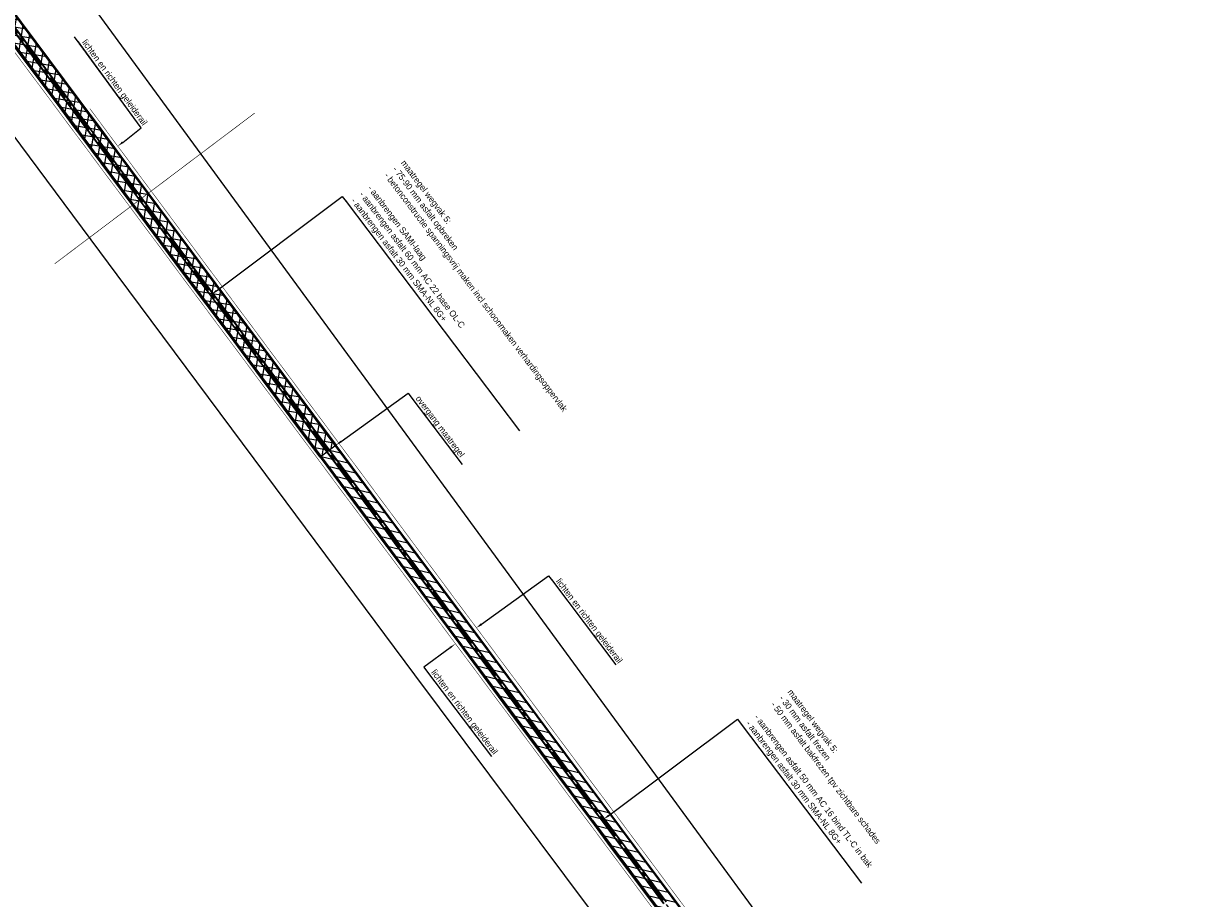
# Model space of a CAD drawing. Header units: metres. Extents: x 0 to 178216, y 0 to 407261.
# Tile 121 of 126: x 169533 to 170006, y 397457 to 397806. Entities that reach past the tile are written whole.
import ezdxf
from ezdxf import colors
from ezdxf.entities.mleader import LeaderData, LeaderLine
from ezdxf.math import Vec2, Vec3

# ---------------------------------------------------------------- set-up
doc = ezdxf.new("R2010")
doc.units = ezdxf.units.M
for name, pattern in [('AM-AS', [16, 10, -2, 2, -2]), ('PHANTOM', [63.5, 31.75, -6.35, 6.35, -6.35, 6.35, -6.35]), ('VW-3-3_STREEP', [6, 3, -3]), ('XX-HIDDEN', [4, 2, -2])]:
    doc.linetypes.add(name, pattern=pattern)
for name, color, linetype, lineweight in [('B-WE-VH-VERHARDING_KANTVERHARDING-G', 50, 'Continuous', 18), ('N-WE-VH-MATERIAALGRENS-G', 7, 'XX-HIDDEN', 18), ('N-WE-VH-VERHARDING_ASFALT-WEGVAK_5_49.050-51.040', 7, 'Continuous', 18), ('N-WE-VH-VERHARDING_ASFALT-WEGVAK_5_51.040-52.250', 7, 'Continuous', 18), ('N-WE-VW-MARKERING_LANGS_STREEP_33-G', 7, 'VW-3-3_STREEP', 18), ('N-WE-VW-MARKERING_LANGS_STREEP_DOORGETROKKEN_3X015-G', 7, 'Continuous', 18), ('T-WE-BV-GELEIDECONSTRUCTIE_GELEIDERAIL-G', 30, 'BV-GELEIDERAIL', 35), ('X-XX-AL-TEKENBLAD-T25', 7, 'Continuous', 25), ('X-XX-AL-WERKGRENS-G_OVERZICHTSKAART', 7, 'XX-WERKGRENS', 18), ('X02-XX-AL-REFERENTIE-G', 7, 'Continuous', 18)]:
    doc.layers.add(name, color=color, linetype=linetype, lineweight=lineweight)
doc.layers.add('B-WE-VW-MARKERING-G', color=253, linetype='Continuous')
doc.layers.add('N-WE-AM-AS_WEG-G', color=10, linetype='AM-AS', lineweight=18, plot=False)
doc.layers.add('X-XX-AL-HULPLIJN-G', color=210, linetype='Continuous', lineweight=18, plot=False)
doc.styles.add('Futurabook1-1000', font='LT.TTF', dxfattribs={"height": 2.5})
doc.linetypes.add('BV-GELEIDERAIL', pattern='A,10,-3,[108,NLCS.SHX,S=1,R=0,X=0,Y=0],-3', length=16)
doc.linetypes.add('XX-WERKGRENS', pattern='A,0,[137,NLCS.SHX,S=0.1,R=0,X=-1.1,Y=-1.35],-6', length=6)

msp = doc.modelspace()

# ---------------------------------------------------------------- hatches: boundary and pattern name
at = {"layer": 'N-WE-VH-VERHARDING_ASFALT-WEGVAK_5_49.050-51.040', "transparency": 33554687}
h = msp.add_hatch(dxfattribs=at)
h.set_pattern_fill('ANSI31', color=256, angle=301.3482496)
h.paths.add_polyline_path([(169657.489, 397637.7914), (169651.1163, 397632.9981), (169664.502, 397614.977), (169675.044, 397600.846), (169686.27, 397585.797), (169706.592, 397558.613), (169725.994, 397532.331), (169734.685, 397520.702), (169760.317, 397486.404), (169765.994, 397478.79), (169789.373, 397447.436), (169794.496, 397440.572), (169818.575, 397408.311), (169843.528, 397374.831), (169854.292, 397360.414), (169857.598, 397355.986), (169868.506, 397341.375), (169869.172, 397340.484), (169891.022, 397311.132), (169914.057, 397280.25), (169917.114, 397276.15), (169943.689, 397240.644), (169973.902, 397200.147), (169985.149, 397185.072), (170000.539, 397164.414), (170011.728, 397149.395), (170033.693, 397119.965), (170040.908, 397110.297), (170066.884, 397075.556), (170093.546, 397039.849), (170096.02, 397036.536), (170131.344, 396989.248), (170137.52, 396980.961), (170153.345, 396959.727), (170157.848, 396953.684), (170181.384, 396922.119), (170183.231, 396919.649), (170201.115, 396895.739), (170213.126, 396879.571), (170228.114, 396859.395), (170254.837, 396823.407), (170260.959, 396815.146), (170272.821, 396799.142), (170288.318, 396778.232), (170314.529, 396742.939), (170332.307, 396718.953), (170346.881, 396699.289), (170368.741, 396669.887), (170391.878, 396638.634), (170398.371, 396629.878), (170417.542, 396604.03), (170447.929, 396563.157), (170451.499, 396558.347), (170476.06, 396525.258), (170506.711, 396483.948), (170511.11, 396478.019), (170532.59, 396449.07), (170533.611, 396447.697), (170545.325, 396431.95), (170570.704, 396397.746), (170576.631, 396389.759), (170609.847, 396344.891), (170630.261, 396317.393), (170643.135, 396300.052), (170664.163, 396271.7), (170674.932, 396257.18), (170689.84, 396237.117), (170703.589, 396218.613), (170710.301, 396209.583), (170733.207, 396178.717), (170749.444, 396156.796), (170751.537, 396153.97), (170765.565, 396135.056), (170771.855, 396126.536), (170779.818, 396115.825), (170785.478, 396108.354), (170786.846, 396106.549), (170797.208, 396093.201), (170802.805, 396086.235), (170805.898, 396082.437), (170810.129, 396077.377), (170810.279, 396077.202), (170815.649, 396070.984), (170821.102, 396064.741), (170828.022, 396057.417), (170836.156, 396049.096), (170841.919, 396043.388), (170844.984, 396040.451), (170845.278, 396040.768), (170847.287, 396042.935), (170847.641, 396043.317), (170848.115, 396043.828), (170850.118, 396045.988), (170850.401, 396046.294), (170845.842, 396050.679), (170838.525, 396058.015), (170832.349, 396064.433), (170825.75, 396071.625), (170822.456, 396075.252), (170816.329, 396082.404), (170816.059, 396082.719), (170812.346, 396087.103), (170809.206, 396090.969), (170802.14, 396099.856), (170795.684, 396108.215), (170794.209, 396110.167), (170783.581, 396124.23), (170772.608, 396139.015), (170764.156, 396150.389), (170755.863, 396161.576), (170754.035, 396164.041), (170730.455, 396195.85), (170714.603, 396217.314), (170703.166, 396232.629), (170696.293, 396241.89), (170673.222, 396272.974), (170667.171, 396281.156), (170662.585, 396287.319), (170661.29, 396289.059), (170659.185, 396291.888), (170638.025, 396320.451), (170636.727, 396322.197), (170604.228, 396365.895), (170577.047, 396402.457), (170571.951, 396409.312), (170571.334, 396410.146), (170541.721, 396450.113), (170541.105, 396450.944), (170517.504, 396482.769), (170515.189, 396485.891), (170477.525, 396536.479), (170457.834, 396563.064), (170424.295, 396608.344), (170407.425, 396631.07), (170398.279, 396643.391), (170376.104, 396673.264), (170371.329, 396679.764), (170338.637, 396723.672), (170335.728, 396727.579), (170333.885, 396730.038), (170327.283, 396739.085), (170307.541, 396765.717), (170289.904, 396789.695), (170287.283, 396793.047), (170286.451, 396794.169), (170279.235, 396803.901), (170269.599, 396816.894), (170265.299, 396822.693), (170231.021, 396868.928), (170219.532, 396884.323), (170207.586, 396900.33), (170189.642, 396924.406), (170182.711, 396933.706), (170163.004, 396960.216), (170159.827, 396964.468), (170159.791, 396964.516), (170145.506, 396983.636), (170113.921, 397025.908), (170099.945, 397044.63), (170076.806, 397075.625), (170046.871, 397115.669), (170040.087, 397124.735), (170019.223, 397152.616), (169990.859, 397190.828), (169980.305, 397204.906), (169968.217, 397221.032), (169942.765, 397255.136), (169922.4, 397282.431), (169920.463, 397285.037), (169903.745, 397307.533), (169886.271, 397330.877), (169874.814, 397346.248), (169860.708, 397365.192), (169851.638, 397377.373), (169838.173, 397395.407), (169819.64, 397420.227), (169800.899, 397445.361), (169795.52, 397452.576), (169777.198, 397477.168), (169770.953, 397485.551), (169749.353, 397514.39), (169741.103, 397525.49), (169715.066, 397560.518), (169709.999, 397567.338), (169690.331, 397593.701), (169688.874, 397595.653), (169681.448, 397605.613), (169667.481, 397624.345)])
at = {"layer": 'N-WE-VH-VERHARDING_ASFALT-WEGVAK_5_51.040-52.250', "transparency": 33554687}
h = msp.add_hatch(dxfattribs=at)
h.set_pattern_fill('ANSI37', color=256, angle=215.5327014)
h.paths.add_polyline_path([(169243.9066, 398179.8055), (169250.2861, 398184.564), (169248.816, 398186.535), (169236.19, 398203.464), (169214.332, 398233.04), (169204.611, 398246.269), (169203.77, 398247.413), (169201.545, 398250.439), (169192.735, 398262.86), (169185.097, 398273.721), (169177.421, 398284.963), (169172.388, 398292.391), (169162.725, 398307.034), (169158.125, 398314.024), (169149.473, 398327.611), (169147.958, 398330.023), (169140.654, 398341.658), (169131.043, 398357.119), (169122.757, 398369.899), (169118.952, 398375.698), (169112.89, 398384.879), (169107.127, 398393.323), (169100.726, 398402.501), (169093.8, 398412.389), (169092.842, 398413.724), (169084.948, 398424.721), (169080.128, 398431.324), (169070.075, 398444.867), (169067.756, 398447.954), (169048.177, 398474.267), (169044.428, 398479.307), (169033.34, 398494.094), (169033.282, 398494.172), (169024.086, 398506.436), (169005.412, 398531.526), (168985.707, 398557.782), (168973.368, 398574.314), (168969.696, 398579.235), (168955.215, 398598.235), (168947.331, 398608.185), (168946.218, 398609.589), (168942.776, 398613.865), (168942.518, 398613.668), (168940.109, 398611.832), (168939.58, 398611.429), (168939.184, 398611.127), (168936.737, 398609.262), (168936.416, 398609.018), (168948.939, 398593.32), (168963.327, 398574.432), (168967.028, 398569.482), (168987.526, 398542.067), (169008.924, 398513.368), (169026.848, 398489.373), (169030.803, 398484.079), (169043.128, 398467.595), (169054.769, 398452.026), (169085.233, 398410.537), (169086.281, 398409.066), (169089.991, 398403.859), (169093.674, 398398.531), (169102.628, 398385.69), (169112.182, 398371.486), (169117.679, 398363.107), (169127.92, 398347.122), (169138.68, 398329.714), (169141.159, 398325.777), (169144.779, 398320.026), (169150.339, 398311.347), (169158.508, 398298.735), (169162.972, 398292.025), (169167.783, 398284.959), (169170.694, 398280.714), (169179.427, 398267.945), (169187.696, 398256.127), (169192.57, 398249.202), (169197.278, 398242.738), (169198.535, 398241.014), (169207.997, 398228.049), (169222.462, 398208.637), (169235.057, 398191.704)])
h.paths.add_polyline_path([(169262.2405, 398168.5299), (169255.8483, 398163.7619), (169256.895, 398162.357), (169277.753, 398134.363), (169305.935, 398096.596), (169316.659, 398082.197), (169334.145, 398058.718), (169355.238, 398030.335), (169374.077, 398005.099), (169376.395, 398001.994), (169378.13, 397999.669), (169383.812, 397991.974), (169409.687, 397957.328), (169433.932, 397924.723), (169436.114, 397921.789), (169462.359, 397886.548), (169486.484, 397854.181), (169495.844, 397841.59), (169519.372, 397809.941), (169531.707, 397793.407), (169546.132, 397774.073), (169552.838, 397764.916), (169555.515, 397761.329), (169576.032, 397733.836), (169596.323, 397706.558), (169615.265, 397681.162), (169619.679, 397675.244), (169628.106, 397663.928), (169641.88, 397645.433), (169651.1163, 397632.9981), (169657.489, 397637.7914), (169648.449, 397649.957), (169628.311, 397676.966), (169621.658, 397685.915), (169609.474, 397702.304), (169590.432, 397727.811), (169571.46, 397753.305), (169561.972, 397766.14), (169559.092, 397770.035), (169554.762, 397775.893), (169531.621, 397806.832), (169502.208, 397846.331), (169480.796, 397875.084), (169449.292, 397917.442), (169442.512, 397926.53), (169417.01, 397960.716), (169390.323, 397996.673), (169382.793, 398006.746), (169370.219, 398023.562), (169323.852, 398085.725), (169322.97, 398086.911), (169321.636, 398088.705), (169291.525, 398129.203), (169263.291, 398167.119)])

# ---------------------------------------------------------------- linework, layer by layer
at = {"layer": 'B-WE-VH-VERHARDING_KANTVERHARDING-G', "ltscale": 0.2, "flags": 128}
for points in [[(169291.525, 398129.203), (169321.636, 398088.705), (169322.97, 398086.911), (169323.852, 398085.725), (169370.219, 398023.562), (169382.793, 398006.746), (169390.323, 397996.673), (169417.01, 397960.716), (169442.512, 397926.53), (169449.292, 397917.442), (169480.796, 397875.084), (169502.208, 397846.331), (169531.621, 397806.832), (169554.762, 397775.893), (169559.092, 397770.035), (169561.972, 397766.14), (169571.46, 397753.305), (169590.432, 397727.811), (169609.474, 397702.304), (169621.658, 397685.915), (169628.311, 397676.966), (169648.449, 397649.957), (169657.489, 397637.7914)], [(169651.1163, 397632.9981), (169641.88, 397645.433), (169628.106, 397663.928), (169619.679, 397675.244), (169615.265, 397681.162), (169596.323, 397706.558), (169576.032, 397733.836), (169555.515, 397761.329), (169552.838, 397764.916), (169546.132, 397774.073), (169531.707, 397793.407), (169519.372, 397809.941)], [(169795.52, 397452.576), (169777.198, 397477.168), (169770.953, 397485.551), (169749.353, 397514.39), (169741.103, 397525.49), (169715.066, 397560.518), (169709.999, 397567.338), (169690.331, 397593.701), (169688.874, 397595.653), (169681.448, 397605.613), (169667.481, 397624.345), (169657.489, 397637.7914)], [(169651.1163, 397632.9981), (169664.502, 397614.977), (169675.044, 397600.846), (169686.27, 397585.797), (169706.592, 397558.613), (169725.994, 397532.331), (169734.685, 397520.702), (169760.317, 397486.404), (169765.994, 397478.79), (169789.373, 397447.436), (169794.496, 397440.572), (169818.575, 397408.311), (169843.528, 397374.831), (169854.292, 397360.414), (169857.598, 397355.986), (169868.506, 397341.375), (169869.172, 397340.484), (169891.022, 397311.132), (169914.057, 397280.25), (169917.114, 397276.15), (169943.689, 397240.644), (169973.902, 397200.147)]]:
    msp.add_lwpolyline(points, dxfattribs=at)
at = {"layer": 'B-WE-VW-MARKERING-G'}
msp.add_polyline3d([(169515.043, 397821.496, 14.346), (169548.868, 397776.099, 14.322), (169556.744, 397765.518, 14.325), (169558.311, 397763.412, 14.328), (169585.737, 397726.556, 14.395), (169618.018, 397683.209, 14.381), (169619.572, 397681.121, 14.38), (169649.125, 397641.43, 14.386), (169677.808, 397602.904, 14.403), (169680.832, 397598.841, 14.405), (169709.908, 397559.804, 14.383), (169734.433, 397526.912, 14.371), (169737.502, 397522.804, 14.375), (169761.92, 397490.127, 14.406), (169762.281, 397489.643, 14.407), (169788.424, 397454.588, 14.446)], dxfattribs=at)
at = {"layer": 'N-WE-AM-AS_WEG-G', "flags": 128}
msp.add_lwpolyline([(168939.6401, 398611.4933), (168942.6177, 398607.7856), (168951.2089, 398597.0186), (168955.6841, 398591.2424), (168964.9028, 398579.2537), (168970.3077, 398571.9727), (168970.7547, 398571.3707), (168992.5628, 398541.9649), (169013.9368, 398513.505), (169030.0687, 398491.7737), (169035.8327, 398484.01), (169055.892, 398457.308), (169070.403, 398437.9203), (169085.1678, 398417.7962), (169089.6818, 398411.4843), (169090.4557, 398410.4022), (169103.4219, 398391.6016), (169109.5286, 398382.7071), (169117.1753, 398371.3707), (169124.0606, 398360.8456), (169129.5924, 398352.0315), (169144.5444, 398327.888), (169144.9513, 398327.2314), (169153.6933, 398313.5236), (169159.8893, 398304.0666), (169167.1699, 398292.9462), (169170.3077, 398288.312), (169176.5493, 398279.18), (169183.7552, 398268.7216), (169188.7826, 398261.6618), (169194.9916, 398252.8212), (169200.5595, 398245.1012), (169203.2914, 398241.3127), (169209.3702, 398232.9977), (169220.0295, 398218.5999), (169246.4552, 398183.1745), (169260.1414, 398164.7731), (169272.2782, 398148.4544), (169302.2094, 398108.3082), (169319.8318, 398084.5646), (169327.4704, 398074.2721), (169352.6601, 398040.4665), (169379.5869, 398004.3668), (169385.0111, 397997.0945), (169409.0273, 397964.8233), (169433.1494, 397932.4481), (169439.3067, 397924.1557), (169458.0972, 397898.8504), (169483.84, 397864.3847), (169499.0392, 397843.9704), (169515.5122, 397821.8454), (169549.3371, 397776.4485), (169557.2133, 397765.8673), (169558.7803, 397763.7612), (169586.2063, 397726.9052), (169618.4872, 397683.5584), (169620.0413, 397681.4703), (169649.5942, 397641.7794), (169678.2772, 397603.2533), (169681.3013, 397599.1903), (169710.3772, 397560.1534), (169734.902, 397527.2617), (169737.9707, 397523.1541), (169762.3886, 397490.4772), (169762.7499, 397489.9928), (169788.8931, 397454.9375), (169797.7653, 397443.0152), (169815.8193, 397418.7563), (169838.414, 397388.4476), (169857.5309, 397362.8268), (169860.7929, 397358.4548), (169872.8067, 397342.3711), (169885.3057, 397325.6541), (169910.1599, 397292.3378), (169917.3362, 397282.6983), (169939.325, 397253.1616), (169965.3568, 397218.2859), (169977.1148, 397202.536), (169988.5898, 397187.165), (170014.7268, 397152.196), (170036.9519, 397122.3957), (170041.984, 397115.6477), (170071.9187, 397075.5801), (170096.7868, 397042.27), (170101.3349, 397036.1787), (170133.1201, 396993.5095), (170156.5668, 396962.0909), (170161.0949, 396956.0229), (170186.4618, 396922.049), (170192.0538, 396914.559), (170204.4603, 396897.9473), (170216.3308, 396881.9486), (170276.0118, 396801.5096), (170300.7308, 396768.1916), (170335.5197, 396721.3468), (170340.5776, 396714.5368), (170382.1518, 396658.4476), (170395.0936, 396641.0238), (170416.7896, 396611.8148), (170447.3407, 396570.6697), (170454.7108, 396560.7366), (170479.1538, 396527.7946), (170506.874, 396490.3943), (170514.2988, 396480.3866), (170535.2538, 396452.1426), (170543.5346, 396440.9989), (170570.1207, 396405.1988), (170573.8919, 396400.1135), (170609.9237, 396351.5297), (170633.5045, 396319.803), (170642.2607, 396308.0217), (170674.8658, 396264.0356), (170693.0846, 396239.5179), (170706.86, 396220.9793), (170726.6932, 396194.1531), (170742.6156, 396172.6808), (170752.6553, 396159.1872), (170761.4927, 396147.3098), (170774.4561, 396129.8216), (170789.2964, 396110.0154), (170800.3841, 396095.6888), (170810.3094, 396083.5076), (170813.4002, 396079.8815), (170816.4664, 396076.284), (170822.3228, 396069.6874), (170831.6543, 396059.4648), (170839.6595, 396051.2788), (170847.6849, 396043.3642)], dxfattribs=at)
at = {"layer": 'N-WE-VH-MATERIAALGRENS-G', "ltscale": 0.5, "flags": 128}
msp.add_lwpolyline([(169657.489, 397637.7914), (169651.1163, 397632.9981)], dxfattribs=at)
at = {"layer": 'N-WE-VW-MARKERING_LANGS_STREEP_33-G', "const_width": 0.15, "flags": 128}
for points in [[(168942.4275, 398613.7318), (168945.4086, 398610.0197), (168954.0193, 398599.2284), (168958.5141, 398593.4268), (168967.7552, 398581.4089), (168973.1782, 398574.1036), (168973.6249, 398573.502), (168995.4279, 398544.1031), (169016.8013, 398515.6439), (169032.9392, 398493.9046), (169038.6971, 398486.1492), (169058.7522, 398459.4527), (169073.2753, 398440.0488), (169088.063, 398419.8935), (169092.5897, 398413.5639), (169093.3813, 398412.4571), (169106.367, 398393.6282), (169112.4842, 398384.7185), (169120.1532, 398373.3489), (169127.0707, 398362.7746), (169132.6262, 398353.9229), (169147.5837, 398329.7703), (169147.9779, 398329.1342), (169156.6957, 398315.4644), (169162.8797, 398306.0258), (169170.1458, 398294.9276), (169173.2636, 398290.3229), (169179.497, 398281.2028), (169186.6833, 398270.7728), (169191.7015, 398263.726), (169197.9043, 398254.8943), (169203.459, 398247.1924), (169206.1843, 398243.4132), (169212.2499, 398235.1162), (169222.899, 398220.7323), (169249.3222, 398185.31), (169263.01, 398166.9067), (169275.1456, 398150.5895), (169305.0778, 398110.4419), (169322.7025, 398086.6953), (169330.3392, 398076.4054), (169355.5268, 398042.6026), (169382.4526, 398006.5042), (169387.8779, 397999.2304), (169411.8953, 397966.9576), (169436.0179, 397934.5817), (169442.1769, 397926.287), (169460.9644, 397900.9857), (169486.7058, 397866.5219), (169501.9067, 397846.1053), (169518.3797, 397823.9803), (169552.2038, 397778.5845), (169560.081, 397768.0019), (169561.6485, 397765.8953), (169589.0744, 397729.0395), (169621.3545, 397685.6937), (169622.9092, 397683.6047), (169652.4617, 397643.9144), (169681.1448, 397605.3883), (169684.1691, 397601.3248), (169713.2443, 397562.289), (169737.768, 397529.3986), (169740.8347, 397525.2938), (169765.2524, 397492.6171), (169765.6156, 397492.1302), (169791.76, 397457.0732), (169800.6333, 397445.1495), (169818.6872, 397420.8906), (169841.2802, 397390.5844), (169860.3962, 397364.9648), (169863.6582, 397360.5927), (169875.6709, 397344.5105), (169888.17, 397327.7933), (169913.0254, 397294.4755), (169920.2038, 397284.8332), (169942.1913, 397255.2982), (169968.2217, 397220.4243), (169979.9795, 397204.6746), (169991.4545, 397189.3036), (170017.5914, 397154.3348), (170039.8177, 397124.533), (170044.8499, 397117.7848), (170074.7826, 397077.7198), (170099.6515, 397044.4087), (170104.2007, 397038.316), (170135.9871, 396995.6451), (170159.432, 396964.229), (170163.9601, 396958.1609), (170189.3263, 396924.1879), (170194.9184, 396916.6977), (170207.3279, 396900.082), (170219.2018, 396884.0788), (170278.8829, 396803.6397), (170303.6019, 396770.3217), (170338.3898, 396723.4782), (170343.4476, 396716.6684), (170385.0228, 396660.5778), (170397.9636, 396643.1555), (170419.6595, 396613.9466), (170450.211, 396572.801), (170457.5818, 396562.8668), (170482.0248, 396529.9249), (170509.7461, 396492.5231), (170517.1699, 396482.5167), (170538.1249, 396454.2727), (170546.404, 396443.1312), (170572.9908, 396407.3302), (170576.7634, 396402.243), (170612.7941, 396353.6608), (170636.3738, 396321.9355), (170645.1314, 396310.1524), (170677.7365, 396266.1662), (170695.954, 396241.6502), (170709.7321, 396223.1081), (170729.5663, 396196.2805), (170745.4855, 396174.8126), (170755.5235, 396161.3212), (170764.3627, 396149.4413), (170777.3226, 396131.9579), (170792.1407, 396112.1814), (170803.1839, 396097.9123), (170813.0559, 396085.7965), (170816.1209, 396082.2006), (170819.1638, 396078.6304), (170824.9798, 396072.0794), (170834.2532, 396061.9204), (170842.1929, 396053.8015), (170850.1952, 396045.9096)], [(168936.8527, 398609.2548), (168939.8268, 398605.5515), (168948.3985, 398594.8088), (168952.8541, 398589.0581), (168962.0503, 398577.0985), (168967.4372, 398569.8418), (168967.8844, 398569.2395), (168989.6978, 398539.8267), (169011.0722, 398511.3661), (169027.1982, 398489.6428), (169032.9683, 398481.8709), (169053.0318, 398455.1632), (169067.5307, 398435.7918), (169082.2725, 398415.6989), (169086.774, 398409.4047), (169087.5301, 398408.3474), (169100.4768, 398389.575), (169106.5731, 398380.6958), (169114.1974, 398369.3925), (169121.0504, 398358.9167), (169126.5587, 398350.1401), (169141.505, 398326.0057), (169141.9246, 398325.3286), (169150.6909, 398311.5828), (169156.899, 398302.1074), (169164.1941, 398290.9648), (169167.3518, 398286.3012), (169173.6017, 398277.1572), (169180.827, 398266.6705), (169185.8638, 398259.5975), (169192.079, 398250.7482), (169197.6599, 398243.01), (169200.3985, 398239.2123), (169206.4906, 398230.8791), (169217.1601, 398216.4675), (169243.5881, 398181.0389), (169257.2728, 398162.6396), (169269.4108, 398146.3192), (169299.341, 398106.1744), (169316.961, 398082.434), (169324.6017, 398072.1388), (169349.7934, 398038.3305), (169376.7213, 398002.2293), (169382.1443, 397994.9586), (169406.1593, 397962.6889), (169430.2809, 397930.3145), (169436.4364, 397922.0245), (169455.2299, 397896.7151), (169480.9741, 397862.2476), (169496.1717, 397841.8354), (169512.6447, 397819.7104), (169546.4704, 397774.3125), (169554.3455, 397763.7327), (169555.9122, 397761.6271), (169583.3383, 397724.771), (169615.6199, 397681.4231), (169617.1734, 397679.3358), (169646.7268, 397639.6443), (169675.4097, 397601.1184), (169678.4334, 397597.0558), (169707.5101, 397558.0179), (169732.036, 397525.1247), (169735.1066, 397521.0145), (169759.5248, 397488.3372), (169759.8843, 397487.8553), (169786.0262, 397452.8017), (169794.8973, 397440.881), (169812.9514, 397416.6219), (169835.5478, 397386.3109), (169854.6656, 397360.6889), (169857.9275, 397356.317), (169869.9425, 397340.2317), (169882.4414, 397323.5148), (169907.2944, 397290.2001), (169914.4687, 397280.5635), (169936.4588, 397251.025), (169962.4919, 397216.1475), (169974.25, 397200.3973), (169985.725, 397185.0263), (170011.8621, 397150.0572), (170034.0862, 397120.2584), (170039.1181, 397113.5106), (170069.0547, 397073.4404), (170093.9221, 397040.1313), (170098.4692, 397034.0415), (170130.2532, 396991.3738), (170153.7017, 396959.9527), (170158.2296, 396953.8848), (170183.5972, 396919.9101), (170189.1891, 396912.4202), (170201.5926, 396895.8126), (170213.4598, 396879.8184), (170273.1407, 396799.3794), (170297.8597, 396766.0615), (170332.6495, 396719.2153), (170337.7077, 396712.4052), (170379.2808, 396656.3173), (170392.2237, 396638.8921), (170413.9197, 396609.6831), (170444.4704, 396568.5385), (170451.8398, 396558.6064), (170476.2828, 396525.6643), (170504.0019, 396488.2656), (170511.4277, 396478.2565), (170532.3827, 396450.0124), (170540.6651, 396438.8666), (170567.2505, 396403.0673), (170571.0203, 396397.9839), (170607.0533, 396349.3986), (170630.6352, 396317.6704), (170639.3901, 396305.8909), (170671.995, 396261.9051), (170690.2151, 396237.3856), (170703.9879, 396218.8506), (170723.82, 396192.0258), (170739.7457, 396170.5491), (170749.7871, 396157.0532), (170758.6226, 396145.1783), (170771.5896, 396127.6853), (170786.4522, 396107.8494), (170797.5844, 396093.4654), (170807.563, 396081.2186), (170810.6795, 396077.5624), (170813.769, 396073.9375), (170819.6658, 396067.2955), (170829.0553, 396057.0092), (170837.1262, 396048.7561), (170845.1747, 396040.8188)]]:
    msp.add_lwpolyline(points, dxfattribs=at)
at = {"layer": 'N-WE-VW-MARKERING_LANGS_STREEP_DOORGETROKKEN_3X015-G', "const_width": 0.15, "flags": 128}
for points in [[(169515.051, 397821.502), (169548.876, 397776.105), (169556.752, 397765.524), (169558.319, 397763.418), (169585.745, 397726.562), (169618.026, 397683.215), (169619.58, 397681.127), (169649.133, 397641.436), (169677.816, 397602.91), (169680.84, 397598.847), (169709.916, 397559.81), (169734.441, 397526.918), (169737.51, 397522.81), (169761.928, 397490.133), (169762.289, 397489.649), (169788.432, 397454.594)], [(169515.9734, 397822.1887), (169549.7982, 397776.7921), (169557.6745, 397766.2106), (169559.2416, 397764.1045), (169586.6676, 397727.2485), (169618.9484, 397683.9018), (169620.5026, 397681.8136), (169650.0554, 397642.1228), (169678.7384, 397603.5967), (169681.7625, 397599.5336), (169710.8383, 397560.4969), (169735.363, 397527.6054), (169738.4313, 397523.4983), (169762.8492, 397490.8214), (169763.2108, 397490.3365), (169789.3542, 397455.281)]]:
    msp.add_lwpolyline(points, dxfattribs=at)
at = {"layer": 'T-WE-BV-GELEIDECONSTRUCTIE_GELEIDERAIL-G', "const_width": 0.2, "flags": 128}
for points in [[(170391.0241, 396637.539), (170239.405, 396841.8577, 0.00110209), (170087.3171, 397045.8271), (170008.1921, 397151.9046), (169405.1346, 397961.1181), (169272.0999, 398139.6423, -0.01980047), (169142.6711, 398320.8586, 0.02749666), (169037.5235, 398472.9087, 0.00820184), (168935.2023, 398608.0551, 0.00820184)], [(169957.004, 397238.582, -0.00041015), (169857.4919, 397371.9587, -0.00041015), (169757.9616, 397505.3219, -0.00041015), (169559.138, 397772.225)]]:
    msp.add_lwpolyline(points, format="xyb", dxfattribs=at)
at = {"layer": 'X-XX-AL-HULPLIJN-G', "flags": 128}
for points in [[(169512.5846, 397819.6656), (169546.4102, 397774.2677), (169554.2854, 397763.6879), (169555.852, 397761.5824), (169583.2781, 397724.7262), (169615.5598, 397681.3783), (169617.1132, 397679.2911), (169646.6666, 397639.5995), (169675.3495, 397601.0736), (169678.3733, 397597.011), (169707.4499, 397557.9731), (169731.9758, 397525.0799), (169735.0466, 397520.9696), (169759.4648, 397488.2923), (169759.8241, 397487.8105), (169785.9661, 397452.7569)], [(169512.7049, 397819.7552), (169546.5305, 397774.3573), (169554.4057, 397763.7775), (169555.9724, 397761.6719), (169583.3984, 397724.8158), (169615.6801, 397681.4679), (169617.2336, 397679.3806), (169646.7869, 397639.6891), (169675.4699, 397601.1632), (169678.4936, 397597.1006), (169707.5702, 397558.0627), (169732.0961, 397525.1696), (169735.1667, 397521.0594), (169759.5849, 397488.3821), (169759.9444, 397487.9002), (169786.0864, 397452.8465)], [(169514.9909, 397821.4572), (169548.8159, 397776.0602), (169556.6919, 397765.4792), (169558.2589, 397763.3732), (169585.6849, 397726.5172), (169617.9659, 397683.1702), (169619.5199, 397681.0822), (169649.0729, 397641.3912), (169677.7559, 397602.8652), (169680.7799, 397598.8022), (169709.8559, 397559.7652), (169734.3809, 397526.8731), (169737.4499, 397522.7651), (169761.8679, 397490.0881), (169762.2289, 397489.6041), (169788.3719, 397454.5492)], [(169515.1112, 397821.5468), (169548.9362, 397776.1498), (169556.8122, 397765.5688), (169558.3792, 397763.4627), (169585.8052, 397726.6067), (169618.0862, 397683.2598), (169619.6402, 397681.1717), (169649.1932, 397641.4808), (169677.8762, 397602.9548), (169680.9002, 397598.8917), (169709.9762, 397559.8548), (169734.5011, 397526.9628), (169737.5701, 397522.8549), (169761.9881, 397490.1779), (169762.3491, 397489.6938), (169788.4922, 397454.6388)], [(169515.9133, 397822.144), (169549.738, 397776.7473), (169557.6144, 397766.1659), (169559.1815, 397764.0597), (169586.6074, 397727.2037), (169618.8882, 397683.8571), (169620.4424, 397681.7688), (169649.9953, 397642.078), (169678.6783, 397603.5519), (169681.7024, 397599.4888), (169710.7782, 397560.4521), (169735.3028, 397527.5606), (169738.3712, 397523.4534), (169762.7891, 397490.7765), (169763.1507, 397490.2917), (169789.2941, 397455.2362)], [(169516.0336, 397822.2335), (169549.8583, 397776.8369), (169557.7347, 397766.2554), (169559.3018, 397764.1492), (169586.7278, 397727.2933), (169619.0085, 397683.9466), (169620.5627, 397681.8584), (169650.1156, 397642.1676), (169678.7986, 397603.6415), (169681.8227, 397599.5784), (169710.8985, 397560.5417), (169735.4231, 397527.6502), (169738.4914, 397523.5431), (169762.9093, 397490.8663), (169763.271, 397490.3814), (169789.4144, 397455.3258)], [(169518.3196, 397823.9355), (169552.1437, 397778.5397), (169560.0209, 397767.9571), (169561.5883, 397765.8505), (169589.0142, 397728.9947), (169621.2943, 397685.6489), (169622.849, 397683.5599), (169652.4015, 397643.8696), (169681.0846, 397605.3435), (169684.109, 397601.28), (169713.1841, 397562.2442), (169737.7079, 397529.3538), (169740.7746, 397525.2489), (169765.1923, 397492.5722), (169765.5555, 397492.0853), (169791.6999, 397457.0284), (169800.5731, 397445.1048)], [(169518.4399, 397824.0251), (169552.264, 397778.6293), (169560.1412, 397768.0467), (169561.7087, 397765.9401), (169589.1345, 397729.0842), (169621.4146, 397685.7385), (169622.9693, 397683.6495), (169652.5218, 397643.9592), (169681.2049, 397605.433), (169684.2293, 397601.3695), (169713.3044, 397562.3338), (169737.8281, 397529.4435), (169740.8948, 397525.3387), (169765.3125, 397492.662), (169765.6757, 397492.175), (169791.8202, 397457.1181), (169800.6935, 397445.1943)], [(169531.621, 397806.832), (169554.762, 397775.893), (169559.092, 397770.035), (169561.972, 397766.14), (169571.46, 397753.305), (169590.432, 397727.811), (169609.474, 397702.304), (169621.658, 397685.915), (169628.311, 397676.966), (169648.449, 397649.957), (169657.489, 397637.7914), (169651.1163, 397632.9981), (169641.88, 397645.433), (169628.106, 397663.928), (169619.679, 397675.244), (169615.265, 397681.162), (169596.323, 397706.558), (169576.032, 397733.836), (169555.515, 397761.329), (169552.838, 397764.916), (169546.132, 397774.073), (169531.707, 397793.407), (169519.372, 397809.941)], [(169795.52, 397452.576), (169777.198, 397477.168), (169770.953, 397485.551), (169749.353, 397514.39), (169741.103, 397525.49), (169715.066, 397560.518), (169709.999, 397567.338), (169690.331, 397593.701), (169688.874, 397595.653), (169681.448, 397605.613), (169667.481, 397624.345), (169657.489, 397637.7914), (169651.1163, 397632.9981), (169664.502, 397614.977), (169675.044, 397600.846), (169686.27, 397585.797), (169706.592, 397558.613), (169725.994, 397532.331), (169734.685, 397520.702), (169760.317, 397486.404), (169765.994, 397478.79), (169789.373, 397447.436)]]:
    msp.add_lwpolyline(points, dxfattribs=at)
at = {"layer": 'X-XX-AL-WERKGRENS-G_OVERZICHTSKAART', "flags": 128}
msp.add_lwpolyline([(170845.929, 396009.8122, 0.07947062), (171050.7626, 395911.8374), (171058.3256, 395909.7674), (171059.9671, 395909.3292), (171063.8705, 395908.2881), (171073.7389, 395905.8577), (171085.9927, 395903.1043), (171086.4738, 395902.996), (171097.3763, 395900.6243), (171105.694, 395898.8416), (171111.0764, 395897.7977), (171115.2248, 395897.0529), (171119.8206, 395896.3161), (171123.6878, 395895.7263), (171146.4165, 395892.937, 0.58287359), (171199.4764, 395889.9688), (171235.8206, 395892.3151), (171234.9708, 395907.6899), (171234.1771, 395922.0387), (171200.1801, 395921.8391, 0.54283177), (171149.0266, 395924.3523), (171119.6121, 395926.7442), (171113.0672, 395927.2917), (171108.9016, 395927.807), (171106.0271, 395928.1308), (171102.036, 395928.7281), (171096.7673, 395929.6609), (171092.6576, 395930.3879), (171091.5877, 395930.6054), (171090.2276, 395930.8813), (171083.0023, 395932.4543), (171073.6831, 395934.6839), (171067.2297, 395936.3906), (171067.0691, 395936.4332), (171063.7698, 395937.3058), (171048.6114, 395941.6689), (171038.1963, 395945.0039), (171034.1861, 395946.3925), (171022.6816, 395950.3759), (171013.3533, 395953.979), (171002.2097, 395958.5076), (170990.8037, 395963.4466), (170984.6531, 395966.2772), (170976.1237, 395970.4172), (170973.717, 395971.5851), (170965.2482, 395975.9305), (170957.9742, 395979.8401), (170947.2114, 395985.9048), (170939.7411, 395990.3345), (170930.4444, 395996.0915), (170923.0683, 396000.8133), (170913.3624, 396007.4502), (170908.309, 396011.0697), (170906.6158, 396012.2819), (170898.0888, 396018.5843), (170894.4583, 396021.4287), (170892.158, 396023.2308), (170890.3997, 396024.6279), (170878.1514, 396034.6164), (170872.945, 396039.284), (170840.419, 396068.789), (170833.851, 396078.628), (170829.366, 396085.352), (170677.528, 396296.028), (170652.697, 396325.745), (170638.68, 396343.019), (170631.904, 396351.232), (170618.831, 396368.227), (170617.575, 396369.86), (170612.246, 396376.788), (170518.063, 396503.714), (170396.748, 396664.094), (170330.558, 396760.159), (170315.279, 396783.455), (170050.7, 397140.165), (170010.574, 397197.43), (169993.26, 397221.891), (169522.664, 397864.685), (169513.728, 397876.77), (169509.283, 397882.101), (169491.948, 397902.063), (169477.803, 397919.054), (169458.434, 397943.871), (169451.393, 397953.273), (169419.215, 397996.37), (169383.417, 398044.181), (169323.53, 398124.2), (169264.616, 398203.419), (169264.021, 398204.22), (169203.831, 398284.306), (169200.514, 398290.913), (169199.099, 398298.603), (169198.703, 398306.535), (169199.821, 398311.376), (169200.969, 398316.071), (169194.649, 398323.135), (169193.786, 398324.1), (169184.841, 398335.158), (169175.656, 398345.967), (169152.933, 398374.617), (169030.943, 398532.593), (168952.9012, 398634.7167), (168913.2991, 398604.4532), (168973.2333, 398524.4257), (169032.9811, 398444.3014), (169061.3538, 398406.0826), (169075.0924, 398386.7787), (169091.8094, 398362.4109), (169105.1154, 398346.3866), (169124.0275, 398321.5986), (169138.9912, 398299.5695), (169154.0947, 398278.3406), (169176.8968, 398244.9219), (169188.3708, 398227.9875), (169209.9805, 398193.4748), (169243.6256, 398143.9539), (169276.4101, 398100.1586), (169336.0205, 398019.6908), (169395.768, 397939.7478), (169450.3658, 397866.0851), (169510.1129, 397786.1369), (169569.8394, 397705.8944), (169629.2494, 397626.1184), (169688.9121, 397545.9823), (169748.7564, 397465.8333), (169808.5666, 397385.877), (169906.0693, 397255.0618), (169927.9871, 397225.6539), (169987.8108, 397145.6437), (170047.4922, 397065.5289), (170107.0768, 396985.4828), (170166.7634, 396905.4202), (170205.5955, 396853.2685), (170265.4906, 396772.9731), (170278.2042, 396755.8209), (170337.1366, 396676.8598), (170404.9549, 396584.9606), (170464.9114, 396504.7773), (170524.4852, 396424.4565), (170584.1488, 396344.1779), (170606.937, 396313.4791), (170608.3059, 396311.6347), (170667.6985, 396231.0967), (170702.3396, 396184.2191), (170704.1604, 396181.2584), (170764.3612, 396100.3044), (170769.3025, 396093.632), (170776.3529, 396084.5501), (170780.5561, 396079.176), (170786.106, 396072.1787), (170793.6534, 396063.0899), (170802.3069, 396053.052), (170811.3855, 396043.2478), (170820.5933, 396033.8131), (170827.4801, 396027.0329), (170838.4499, 396016.5009)], format="xyb", close=True, dxfattribs=at)
at = {"layer": 'X02-XX-AL-REFERENTIE-G', "linetype": 'PHANTOM', "ltscale": 0.25, "const_width": 0.25, "elevation": -31.3293, "flags": 128}
msp.add_lwpolyline([(169545.0258, 397710.2326), (169624.9236, 397770.4399)], dxfattribs=at)

# ---------------------------------------------------------------- next in the draw order: leaders
at = {"layer": 'X-XX-AL-TEKENBLAD-T25'}
ml = msp.add_multileader_mtext('Standard', dxfattribs=at)
ml.set_content('\\pxi-3,l3,t3;lichten en richten geleiderail', color=256, style='Futurabook1-1000')
ml.set_leader_properties(color=256, linetype='ByLayer', lineweight=-1)
ml.build(insert=Vec2(0, 0))
ml.multileader.update_dxf_attribs({"text_left_attachment_type": 5, "text_right_attachment_type": 5, "dogleg_length": 2.5, "arrow_head_size": 2.5})
ctx = ml.context
ctx.base_point, ctx.char_height, ctx.arrow_head_size, ctx.landing_gap_size, ctx.plane_origin, ctx.plane_x_axis, ctx.plane_y_axis = Vec3(169554.5313, 397798.9119), 2.5, 2.5, 0.9, Vec3(169585.98, 397711.9162), Vec3(0.59011688, -0.80731783), Vec3(0.80731783, 0.59011688)
ctx.left_attachment, ctx.right_attachment = 5, 5
notes = []
notes.append((ctx, [(1, (1, 1, 0), (169579.6576, 397764.5375), (-0.59011688, 0.80731783), 2.5, [(0, [(169570.2628, 397757.2667)], 0, [])])]))
ctx.mtext.insert, ctx.mtext.text_direction, ctx.mtext.rotation, ctx.mtext.width, ctx.mtext.defined_height, ctx.mtext.flow_direction = Vec3(169557.8395, 397800.2152), Vec3(0.59011688, -0.80731783), 5.34359259, 41.334028, 13.3054, 5
ctx.mtext.has_bg_fill, ctx.mtext.bg_color, ctx.mtext.bg_scale_factor, ctx.mtext.bg_transparency, ctx.mtext.use_window_bg_color = 1, -1027028792, 1.5, 0, 1
ml = msp.add_multileader_mtext('Standard', dxfattribs=at)
ml.set_content('maatregel wegvak 5: \\P- 75-90 mm asfalt opbreken\\P- betonconstructie spanningsvrij maken incl schoonmaken verhardingsoppervlak\\P\\P- aanbrengen SAMI-laag\\P- aanbrengen asfalt 60 mm AC 22 base OL-C \\P- aanbrengen asfalt 30 mm SMA-NL 8G+ ', color=256, style='Futurabook1-1000')
ml.set_leader_properties(color=256, linetype='ByLayer', lineweight=-1)
ml.build(insert=Vec2(0, 0))
ml.multileader.update_dxf_attribs({"text_left_attachment_type": 5, "text_right_attachment_type": 5, "dogleg_length": 2.5, "arrow_head_size": 2.5})
ctx = ml.context
ctx.base_point, ctx.char_height, ctx.arrow_head_size, ctx.landing_gap_size, ctx.plane_origin, ctx.plane_x_axis, ctx.plane_y_axis = Vec3(169661.4907, 397735.1637), 2.5, 2.5, 0.9, Vec3(169562.6633, 397722.4794), Vec3(0.60341557, -0.79742689), Vec3(0.79742689, 0.60341557)
ctx.left_attachment, ctx.right_attachment = 5, 5
notes.append((ctx, [(1, (1, 1, 0), (169659.9822, 397737.1573), (0.60341557, -0.79742689), 2.5, [(0, [(169607.6767, 397698.001)], 0, [])])]))
ctx.mtext.insert, ctx.mtext.text_direction, ctx.mtext.rotation, ctx.mtext.width, ctx.mtext.defined_height, ctx.mtext.flow_direction = Vec3(169685.2526, 397752.0158), Vec3(0.60341557, -0.79742689), 5.36016642, 112.915688, 10.6899, 5
ctx.mtext.has_bg_fill, ctx.mtext.bg_color, ctx.mtext.bg_scale_factor, ctx.mtext.bg_transparency, ctx.mtext.use_window_bg_color = 1, -1027028792, 1.5, 0, 1
ml = msp.add_multileader_mtext('Standard', dxfattribs=at)
ml.set_content('\\pxi-3,l3,t3;lichten en richten geleiderail', color=256, style='Futurabook1-1000')
ml.set_leader_properties(color=256, linetype='ByLayer', lineweight=-1)
ml.build(insert=Vec2(0, 0))
ml.multileader.update_dxf_attribs({"text_left_attachment_type": 5, "text_right_attachment_type": 5, "dogleg_length": 2.5, "arrow_head_size": 2.5})
ctx = ml.context
ctx.base_point, ctx.char_height, ctx.arrow_head_size, ctx.landing_gap_size, ctx.plane_origin, ctx.plane_x_axis, ctx.plane_y_axis = Vec3(169694.089, 397547.1035), 2.5, 2.5, 0.9, Vec3(169665.4929, 397586.8218), Vec3(0.60341557, -0.79742689), Vec3(0.79742689, 0.60341557)
ctx.left_attachment, ctx.right_attachment = 5, 5
notes.append((ctx, [(1, (1, 1, 0), (169692.5804, 397549.097), (0.60341557, -0.79742689), 2.5, [(0, [(169705.109, 397558.343)], 0, [])])]))
ctx.mtext.insert, ctx.mtext.text_direction, ctx.mtext.rotation, ctx.mtext.width, ctx.mtext.defined_height, ctx.mtext.flow_direction = Vec3(169697.3751, 397548.4615), Vec3(0.60341557, -0.79742689), 5.36016642, 40.932527, 12.8449, 5
ctx.mtext.has_bg_fill, ctx.mtext.bg_color, ctx.mtext.bg_scale_factor, ctx.mtext.bg_transparency, ctx.mtext.use_window_bg_color = 1, -1027028792, 1.5, 0, 1
ml = msp.add_multileader_mtext('Standard', dxfattribs=at)
ml.set_content('maatregel wegvak 5: \\P- 30 mm asfalt frezen \\P- 50 mm asfalt bakfrezen tpv zichtbare schades\\P\\P- aanbrengen asfalt 50 mm AC 16 bind TL-C in bak\\P- aanbrengen asfalt 30 mm SMA-NL 8G+', color=256, style='Futurabook1-1000')
ml.set_leader_properties(color=256, linetype='ByLayer', lineweight=-1)
ml.build(insert=Vec2(0, 0))
ml.multileader.update_dxf_attribs({"text_left_attachment_type": 5, "text_right_attachment_type": 5, "dogleg_length": 2.5, "arrow_head_size": 2.5})
ctx = ml.context
ctx.base_point, ctx.char_height, ctx.arrow_head_size, ctx.landing_gap_size, ctx.plane_origin, ctx.plane_x_axis, ctx.plane_y_axis = Vec3(169819.3773, 397526.2944), 2.5, 2.5, 0.9, Vec3(169719.5059, 397512.8099), Vec3(0.60341557, -0.79742689), Vec3(0.79742689, 0.60341557)
ctx.left_attachment, ctx.right_attachment = 5, 5
notes.append((ctx, [(1, (1, 1, 0), (169817.8687, 397528.288), (0.60341557, -0.79742689), 2.5, [(0, [(169764.5193, 397488.3315)], 0, [])])]))
ctx.mtext.insert, ctx.mtext.text_direction, ctx.mtext.rotation, ctx.mtext.width, ctx.mtext.defined_height, ctx.mtext.flow_direction = Vec3(169839.761, 397540.5902), Vec3(0.60341557, -0.79742689), 5.36016642, 78.071335, 10.6899, 5
ctx.mtext.has_bg_fill, ctx.mtext.bg_color, ctx.mtext.bg_scale_factor, ctx.mtext.bg_transparency, ctx.mtext.use_window_bg_color = 1, -1027028792, 1.5, 0, 1
for ctx, leaders in notes:
    for number, flags, end, landing, length, lines in leaders:
        leader = LeaderData()
        leader.index, (leader.has_last_leader_line, leader.has_dogleg_vector, leader.attachment_direction) = number, flags
        leader.last_leader_point, leader.dogleg_vector, leader.dogleg_length = Vec3(end), Vec3(landing), length
        for number, points, colour, breaks in lines:
            line = LeaderLine()
            line.index, line.vertices, line.color, line.breaks = number, Vec3.list(points), colors.encode_raw_color(colour), breaks
            leader.lines.append(line)
        ctx.leaders.append(leader)

# ---------------------------------------------------------------- next in the draw order: leaders
ml = msp.add_multileader_mtext('Standard', dxfattribs=at)
ml.set_content('\\pxi-3,l3,t3;overgang maatregel', color=256, style='Futurabook1-1000')
ml.set_leader_properties(color=256, linetype='ByLayer', lineweight=-1)
ml.build(insert=Vec2(0, 0))
ml.multileader.update_dxf_attribs({"text_left_attachment_type": 5, "text_right_attachment_type": 5, "dogleg_length": 2.5, "arrow_head_size": 2.5})
ctx = ml.context
ctx.base_point, ctx.char_height, ctx.arrow_head_size, ctx.landing_gap_size, ctx.plane_origin, ctx.plane_x_axis, ctx.plane_y_axis = Vec3(169687.8421, 397656.5313), 2.5, 2.5, 0.9, Vec3(169617.8729, 397666.2702), Vec3(0.60341557, -0.79742689), Vec3(0.79742689, 0.60341557)
ctx.left_attachment, ctx.right_attachment = 5, 5
notes = []
notes.append((ctx, [(1, (1, 1, 0), (169686.3336, 397658.5249), (0.60341557, -0.79742689), 2.5, [(0, [(169657.489, 397637.7914)], 0, [])])]))
ctx.mtext.insert, ctx.mtext.text_direction, ctx.mtext.rotation, ctx.mtext.width, ctx.mtext.defined_height, ctx.mtext.flow_direction = Vec3(169691.1283, 397657.8893), Vec3(0.60341557, -0.79742689), 5.36016642, 40.790037, 11.7331, 5
ctx.mtext.has_bg_fill, ctx.mtext.bg_color, ctx.mtext.bg_scale_factor, ctx.mtext.bg_transparency, ctx.mtext.use_window_bg_color = 1, -1027028792, 1.5, 0, 1
ml = msp.add_multileader_mtext('Standard', dxfattribs=at)
ml.set_content('\\pxi-3,l3,t3;lichten en richten geleiderail', color=256, style='Futurabook1-1000')
ml.set_leader_properties(color=256, linetype='ByLayer', lineweight=-1)
ml.build(insert=Vec2(0, 0))
ml.multileader.update_dxf_attribs({"text_left_attachment_type": 5, "text_right_attachment_type": 5, "dogleg_length": 2.5, "arrow_head_size": 2.5})
ctx = ml.context
ctx.base_point, ctx.char_height, ctx.arrow_head_size, ctx.landing_gap_size, ctx.plane_origin, ctx.plane_x_axis, ctx.plane_y_axis = Vec3(169743.933, 397583.5114), 2.5, 2.5, 0.9, Vec3(169673.9638, 397593.2503), Vec3(0.60341557, -0.79742689), Vec3(0.79742689, 0.60341557)
ctx.left_attachment, ctx.right_attachment = 5, 5
notes.append((ctx, [(1, (1, 1, 0), (169742.4244, 397585.5049), (0.60341557, -0.79742689), 2.5, [(0, [(169713.5799, 397564.7715)], 0, [])])]))
ctx.mtext.insert, ctx.mtext.text_direction, ctx.mtext.rotation, ctx.mtext.width, ctx.mtext.defined_height, ctx.mtext.flow_direction = Vec3(169747.2191, 397584.8693), Vec3(0.60341557, -0.79742689), 5.36016642, 40.790037, 11.7331, 5
ctx.mtext.has_bg_fill, ctx.mtext.bg_color, ctx.mtext.bg_scale_factor, ctx.mtext.bg_transparency, ctx.mtext.use_window_bg_color = 1, -1027028792, 1.5, 0, 1
for ctx, leaders in notes:
    for number, flags, end, landing, length, lines in leaders:
        leader = LeaderData()
        leader.index, (leader.has_last_leader_line, leader.has_dogleg_vector, leader.attachment_direction) = number, flags
        leader.last_leader_point, leader.dogleg_vector, leader.dogleg_length = Vec3(end), Vec3(landing), length
        for number, points, colour, breaks in lines:
            line = LeaderLine()
            line.index, line.vertices, line.color, line.breaks = number, Vec3.list(points), colors.encode_raw_color(colour), breaks
            leader.lines.append(line)
        ctx.leaders.append(leader)

doc.saveas('drawing.dxf')
